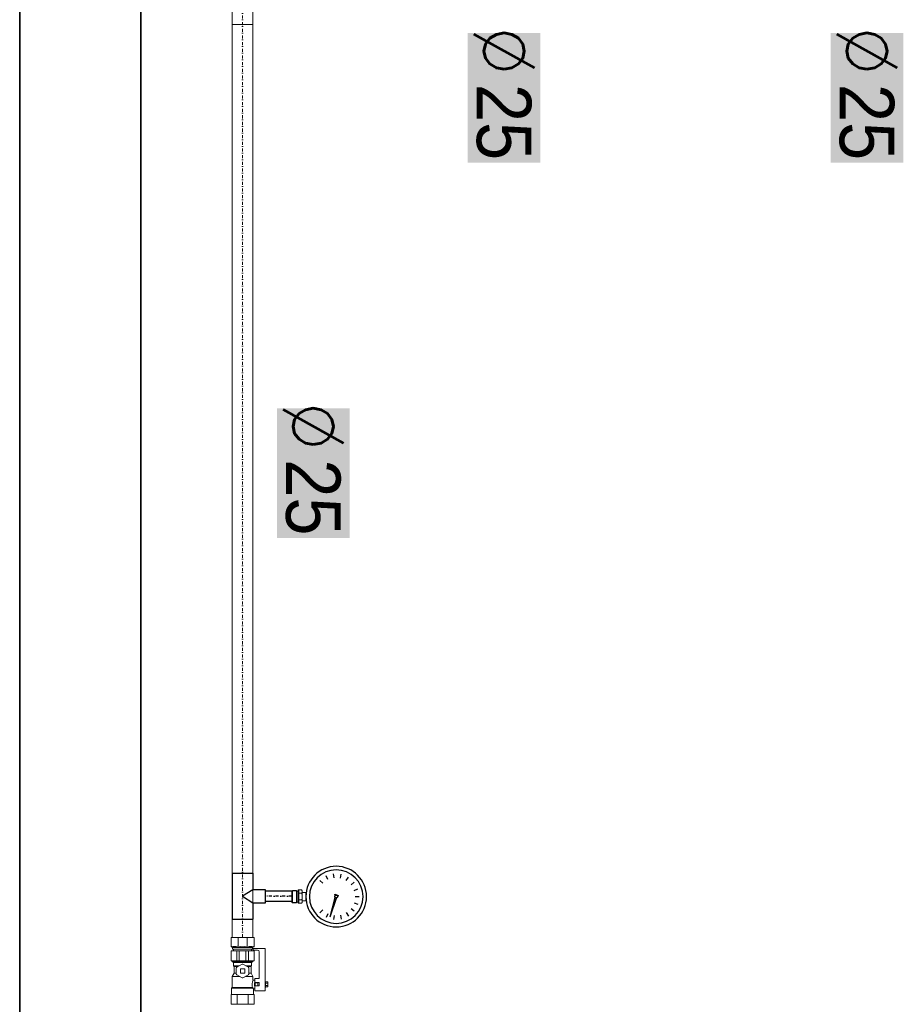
# Model space of a CAD drawing. Header units: millimetres. Extents: x -15538 to -14053, y -265397 to -264347.
# Tile 3 of 35: x -14542 to -14396, y -265129 to -264966. Entities that reach past the tile are written whole.
import ezdxf
from ezdxf.enums import TextEntityAlignment as Align

# ---------------------------------------------------------------- set-up
doc = ezdxf.new("R2010")
doc.units = ezdxf.units.MM
doc.linetypes.add('ACAD_ISO08W100', pattern=[36, 24, -3, 6, -3])
doc.linetypes.add('DASHDOT2', pattern=[0.5, 0.25, -0.125, 0, -0.125])
doc.layers.get('0').update_dxf_attribs({"color": 20, "lineweight": 35})
doc.layers.add('-- CO_opis', color=11, linetype='Continuous', lineweight=0)
doc.layers.add('-- CO_rury', color=51, linetype='Continuous', lineweight=9)
doc.layers.add('-- rury', color=11, linetype='Continuous')
doc.layers.add('-- urządzenia', color=51, linetype='Continuous')
doc.styles.add('A', font='arial.ttf', dxfattribs={"width": 0.9})
doc.styles.add('R', font='romans.shx')

# ---------------------------------------------------------------- blocks, each defined once
blk = doc.blocks.new('-- TERMOMETR TARCZOWY 0_150p')
at = {"color": 50}
for p, q in [((-1.95, 9.85), (-2.37, 10.38)), ((-1.03, 10.36), (-1.26, 11)), ((0, 10.54), (0, 11.21)), ((1.03, 10.36), (1.26, 11)), ((1.95, 9.85), (2.37, 10.38)), ((-3.05, 8.1), (-3.71, 8.25)), ((-2.65, 9.07), (-3.22, 9.43)), ((2.65, 9.07), (3.22, 9.43)), ((3.05, 8.1), (3.71, 8.25)), ((-3.11, 7.06), (-3.78, 6.98)), ((-0.4, 7.18), (-0.21, 7.81)), ((-0.18, 7.25), (-0.4, 7.18)), ((-0.06, 7.63), (-0.21, 7.81)), ((3.33, 6.43), (0.17, 7.25)), ((3.33, 6.43), (0.23, 7.45)), ((3.11, 7.06), (3.78, 6.98)), ((-2.82, 6.05), (-3.43, 5.76)), ((-2.21, 5.19), (-2.69, 4.72)), ((2.21, 5.19), (2.69, 4.72)), ((2.82, 6.05), (3.43, 5.76))]:
    blk.add_line(p, q, dxfattribs=at)
at = {"color": 50, "lineweight": 0}
for p, q in [((-0.95, 1.8), (-1.1, 1.72)), ((-1.1, 1.72), (-1.1, 1.25)), ((-0.95, 1.8), (-0.82, 1.8)), ((-0.82, 1.8), (-0.68, 1.8)), ((-0.68, 2.41), (-0.68, 1.8)), ((-0.67, 1.8), (-0.68, 1.8)), ((-0.67, 1.8), (0, 1.8)), ((-0.55, 1.72), (-0.55, 1.25)), ((0, 1.8), (0.67, 1.8)), ((0.55, 1.72), (0.55, 1.25)), ((0.67, 1.8), (0.68, 1.8)), ((0.68, 2.41), (0.68, 1.8)), ((0.68, 1.8), (0.82, 1.8)), ((0.82, 1.8), (0.83, 1.8)), ((0.83, 1.8), (0.82, 1.8)), ((0.83, 1.8), (0.95, 1.8)), ((0.95, 1.8), (1.1, 1.72)), ((1.1, 1.72), (1.1, 1.25)), ((0.97, 1.25), (-1.1, 1.25)), ((-1.1, 1.25), (-1.1, 1.15)), ((-1.1, 1.15), (0.97, 1.15)), ((-1.05, 1.1), (-1.1, 1.15)), ((-1.05, 1.1), (0.92, 1.1)), ((-0.91, 0.93), (-1.03, 0.86)), ((-1.03, 0.86), (0.91, 0.86)), ((-1.03, 0.86), (-1.03, 0.2)), ((-1.03, 0.2), (0.91, 0.2)), ((-0.93, 0.1), (-1.03, 0.2)), ((-0.95, 0.91), (-0.95, 0.12)), ((-0.93, 0.1), (0.82, 0.1)), ((-0.91, 1.1), (-0.91, 0.93)), ((-0.91, 0.93), (0.8, 0.93)), ((0.8, 0.93), (0.91, 0.93)), ((0.82, 0.1), (0.93, 0.1)), ((0.91, 1.1), (0.91, 0.93)), ((0.91, 0.93), (1.03, 0.86)), ((0.91, 0.86), (1.03, 0.86)), ((0.91, 0.2), (1.03, 0.2)), ((0.92, 1.1), (1.05, 1.1)), ((0.93, 0.1), (1.03, 0.2)), ((0.95, 0.91), (0.95, 0.12)), ((1.1, 1.25), (0.97, 1.25)), ((0.97, 1.15), (1.1, 1.15)), ((1.03, 0.86), (1.03, 0.2)), ((1.05, 1.1), (1.1, 1.15)), ((1.1, 1.25), (1.1, 1.15))]:
    blk.add_line(p, q, dxfattribs=at)
at = {"linetype": 'Continuous', "lineweight": 0}
blk.add_line((-0.68, 2.41), (0.68, 2.41), dxfattribs=at)
at = {"color": 50, "lineweight": 0}
for points in [[(-0.82, 1.8), (-0.89, 1.79), (-0.97, 1.78), (-1.03, 1.75), (-1.1, 1.72)], [(-0.55, 1.72), (-0.61, 1.75), (-0.68, 1.78), (-0.75, 1.79), (-0.82, 1.8)], [(0, 1.8), (-0.14, 1.79), (-0.29, 1.78), (-0.42, 1.75), (-0.55, 1.72)], [(0.55, 1.72), (0.42, 1.75), (0.29, 1.78), (0.14, 1.79), (0, 1.8)], [(0.82, 1.8), (0.75, 1.79), (0.68, 1.78), (0.61, 1.75), (0.55, 1.72)], [(0.83, 1.8), (0.9, 1.79), (0.97, 1.77), (1.04, 1.75), (1.1, 1.72)]]:
    blk.add_lwpolyline(points, dxfattribs=at)
at = {"color": 11, "extrusion": (8.87469e-31, -1.75168e-15, -1)}
blk.add_ellipse((0, 7.41), major_axis=(3.54, 3.54), ratio=1, start_param=3.926991, end_param=10.210176, dxfattribs=at)
at = {"color": 50, "extrusion": (1.08468e-30, -1.75168e-15, -1)}
blk.add_ellipse((0, 7.41), major_axis=(-3.13, 3.13), ratio=1, start_param=5.497787, end_param=11.780972, dxfattribs=at)
at = {"color": 50}
blk.add_ellipse((0, 7.41), major_axis=(-0.225, 0.066), ratio=1, start_param=5.497787, end_param=11.780972, dxfattribs=at)
blk = doc.blocks.new('*U316')
at = {"color": 0, "ltscale": 10}
for p, q in [((-1365.3, 8.6), (-1321.7, 8.6)), ((-1365.3, -8.6), (-1321.7, -8.6))]:
    blk.add_line(p, q, dxfattribs=at)
at = {"color": 50, "linetype": 'DASHDOT2', "ltscale": 20}
blk.add_line((-1365.3, 0), (-1321.7, 0), dxfattribs=at)
blk = doc.blocks.new('-- fi_średnica_k')
blk.add_hatch(color=251).paths.add_polyline_path([(21.4, 32), (-21.4, 32), (-21.4, 8), (21.4, 8)])
at = {"insert": (-6.84, 20), "char_height": 20, "width": 56.2905, "attachment_point": 6, "style": 'R'}
blk.add_mtext('{\\C11;%%C}', dxfattribs=at)
at = {"color": 7, "style": 'A', "width": 0.9, "flags": 12}
blk.add_attdef('SR', text='', height=18, dxfattribs=at).set_placement((8.03, 20), align=Align.MIDDLE_CENTER)
blk = doc.blocks.new('-- SU R 25')
at = {"color": 11, "linetype": 'Continuous'}
for p, q in [((-3.3, 3.75), (3.7, 3.75)), ((-3.3, 3.75), (-3.3, 2.75)), ((3.7, 3.75), (3.7, 1.75)), ((-3.27, 2.75), (-3.3, 2.75)), ((-3.27, 2.75), (-3.27, 2.05)), ((-3.27, 2.05), (-2.48, 2.05)), ((-2.48, 2.75), (-2.48, 2.05)), ((-1.9, 2.75), (-2.48, 2.75)), ((-1.25, 2.05), (-1.92, 2.05)), ((-1.9, 2.75), (-1.9, 2.05)), ((-1.25, 2.75), (-1.25, 2.05)), ((-1.25, 2.75), (3.13, 2.75)), ((3.43, 2.45), (3.43, 1.75)), ((3.43, 1.75), (3.7, 1.75)), ((-0.65, 0.96), (-1.17, 0.06)), ((0.5, 1.02), (-0.55, 1.02)), ((1.12, 0.06), (0.6, 0.96)), ((-1.17, -0.06), (-0.65, -0.96)), ((-0.55, -1.03), (0.5, -1.03)), ((0.6, -0.96), (1.12, -0.06))]:
    blk.add_line(p, q, dxfattribs=at)
at = {"color": 50}
for p, q in [((-2.72, 3.78), (-1.73, 3.78)), ((-2.72, 3.78), (-2.72, 3.75)), ((-2.62, 3.78), (-2.62, 4.15)), ((-2.62, 4.15), (-1.83, 4.15)), ((-2.62, 4.15), (-2.62, 3.78)), ((-2.43, 4.15), (-2.43, 3.78)), ((-2.42, 3.78), (-2.42, 4.15)), ((-2.03, 4.15), (-2.03, 3.78)), ((-2.02, 3.78), (-2.02, 4.15)), ((-1.83, 4.15), (-1.83, 3.78)), ((-1.83, 4.15), (-1.83, 3.78)), ((-1.73, 3.78), (-1.73, 3.75)), ((-5.52, -1.9), (-5.52, 1.9)), ((-2.94, 2.05), (-2.94, 1.8)), ((-2.85, -1.8), (-2.85, 1.77)), ((-2.77, -1.73), (-2.77, 1.66)), ((-2.47, 2.5), (-2.47, 1.95)), ((-1.97, 2.5), (-2.47, 2.5)), ((-1.97, 2.1), (-2.47, 2.1)), ((-2.41, 1.95), (-2.47, 1.95)), ((-1.97, 1.95), (-2.04, 1.95)), ((-1.97, 1.95), (-1.97, 2.5)), ((-1.92, 2.75), (-1.92, 2.05)), ((-1.51, 2.05), (-1.51, 1.72)), ((-0.92, 0.49), (-0.92, 1.72)), ((1.53, -1.69), (1.53, 1.68)), ((3.58, -1.64), (3.58, 1.64)), ((3.88, -1.64), (3.88, 1.64)), ((4.08, 1.87), (4.08, 1.9)), ((5.53, -1.9), (5.53, 1.9)), ((-3.92, 0.91), (-5.52, 0.91)), ((-0.37, 1.02), (-0.37, 1.4)), ((-0.37, 0.35), (-0.37, -0.35)), ((0.33, 0.35), (-0.37, 0.35)), ((0.33, -0.35), (0.33, 0.35)), ((0.73, 0.75), (0.73, 1.4)), ((0.83, 0.58), (0.83, 1.5)), ((1.38, -1.5), (1.38, 1.5)), ((3.29, 0.96), (1.68, 0.96)), ((1.68, 0.54), (3.29, 0.54)), ((4.08, 0.74), (4.08, 0.82)), ((4.08, 0.74), (5.53, 0.74)), ((-5.52, -0.91), (-3.92, -0.91)), ((-0.92, -1.73), (-0.92, -0.49)), ((-0.37, -0.35), (0.33, -0.35)), ((-0.37, -1.4), (-0.37, -1.03)), ((0.73, -1.4), (0.73, -0.75)), ((0.83, -1.5), (0.83, -0.58)), ((3.29, -0.54), (1.68, -0.54)), ((1.68, -0.96), (3.29, -0.96)), ((5.53, -0.74), (4.08, -0.74)), ((4.08, -0.82), (4.08, -0.74)), ((4.08, -1.9), (4.08, -1.87))]:
    blk.add_line(p, q, dxfattribs=at)
at = {"color": 0}
for p, q in [((-2.52, 4.15), (-2.52, 4.15)), ((-2.52, 4.15), (-2.33, 4.15)), ((-2.32, 4.15), (-2.33, 4.15)), ((-2.32, 4.15), (-1.93, 4.15)), ((-1.92, 4.15), (-1.93, 4.15))]:
    blk.add_line(p, q, dxfattribs=at)
at = {"color": 0, "linetype": 'Continuous'}
for p, q in [((-3.92, 1.9), (-5.52, 1.9)), ((-3.92, -1.9), (-3.92, 1.9)), ((-3.92, 1.8), (-2.94, 1.8)), ((-2.77, 1.66), (-2.85, 1.77)), ((-1.51, 1.72), (-0.92, 1.72)), ((-0.37, 1.4), (-0.92, 1.72)), ((1.38, 1.5), (1.53, 1.68)), ((1.53, 1.68), (1.68, 1.68)), ((3.29, 1.9), (1.68, 1.9)), ((1.68, -1.9), (1.68, 1.9)), ((3.29, -1.9), (3.29, 1.9)), ((3.58, 1.64), (3.88, 1.64)), ((3.88, 1.64), (4, 1.9)), ((5.53, 1.9), (4, 1.9)), ((-0.37, 1.4), (0.73, 1.4)), ((0.73, 1.4), (0.83, 1.5)), ((0.83, 1.5), (1.38, 1.5)), ((3.29, 1.5), (3.58, 1.5)), ((-0.37, -1.4), (-0.92, -1.73)), ((-0.37, -1.4), (0.73, -1.4)), ((0.73, -1.4), (0.83, -1.5)), ((0.83, -1.5), (1.38, -1.5)), ((1.38, -1.5), (1.53, -1.69)), ((3.29, -1.5), (3.58, -1.5)), ((-5.52, -1.9), (-3.92, -1.9)), ((-3.92, -1.8), (-2.85, -1.8)), ((-2.77, -1.73), (-2.85, -1.8)), ((-2.77, -1.73), (-0.92, -1.73)), ((1.53, -1.69), (1.68, -1.69)), ((1.68, -1.9), (3.29, -1.9)), ((3.58, -1.64), (3.88, -1.64)), ((3.88, -1.64), (4, -1.9)), ((4, -1.9), (5.53, -1.9))]:
    blk.add_line(p, q, dxfattribs=at)
for centre, radius, start, end in [((-2.02, 4.12), 2.5, 248.305, 250.5073), ((-2.22, 3.27), 1.7, 250.8901, 294.6856)]:
    blk.add_arc(centre, radius, start, end, dxfattribs=at)
at = {"color": 11, "linetype": 'Continuous'}
for centre, radius, start, end in [((3.13, 2.45), 0.3, 0, 90), ((-0.02, 0), 1.15, 176.9624, 183.0376), ((-0.02, 0), 1.15, 116.9624, 123.0376), ((-0.02, 0), 1.15, 56.9624, 63.0376), ((-0.02, 0), 1.15, 356.9624, 3.0376), ((-0.02, 0), 1.15, 236.9624, 243.0376), ((-0.02, 0), 1.15, 296.9624, 303.0376)]:
    blk.add_arc(centre, radius, start, end, dxfattribs=at)
at = {"color": 50}
for centre, radius, start, end in [((6, 1.34), 1.99, 164.7169, 195.2831), ((7.95, 0), 3.95, 169.1611, 190.8389), ((6, -1.34), 1.99, 164.7169, 195.2831)]:
    blk.add_arc(centre, radius, start, end, dxfattribs=at)
blk.add_ellipse((-2.22, 1.77), major_axis=(-0.715, 0), ratio=0.267857, start_param=-1.836016, end_param=-1.305577, dxfattribs=at)
blk = doc.blocks.new('*U347')
at = {"color": 0, "ltscale": 10}
for p, q in [((-1931.6, 16.9), (-397.4, 16.9)), ((-1931.6, -16.9), (-397.4, -16.9))]:
    blk.add_line(p, q, dxfattribs=at)
at = {"color": 50, "linetype": 'DASHDOT2', "ltscale": 20}
blk.add_line((-1931.6, 0), (-397.4, 0), dxfattribs=at)
blk = doc.blocks.new('-- TRÓJNIK 25_15')
at = {"color": 0, "linetype": 'ByBlock'}
for p, q in [((-1.07, 3.8), (1.06, 3.8)), ((-1.07, 1.68), (-1.07, 3.8)), ((1.06, 3.8), (1.06, 1.68)), ((-3.8, -1.69), (-3.8, 1.68)), ((-1.07, 1.68), (-3.8, 1.68)), ((3.8, 1.68), (1.06, 1.68)), ((3.8, -1.69), (3.8, 1.68)), ((3.8, -1.69), (-3.8, -1.69))]:
    blk.add_line(p, q, dxfattribs=at)
at = {"color": 50, "linetype": 'ByBlock'}
for p, q in [((0, 0), (-1.07, 1.68)), ((1.06, 1.68), (0, 0))]:
    blk.add_line(p, q, dxfattribs=at)
blk = doc.blocks.new('*U348')
at = {"linetype": 'Continuous', "lineweight": 0}
blk.add_blockref('-- TRÓJNIK 25_15', (0, 0), dxfattribs=at)

msp = doc.modelspace()

# ---------------------------------------------------------------- linework, layer by layer
at = {"layer": '-- CO_rury', "linetype": 'ACAD_ISO08W100', "ltscale": 20}
msp.add_line((-14503.14, -264967.16, 0), (-14506.51, -264967.16), dxfattribs=at)
for p, q in [((-14541.62, -264688.94), (-14541.62, -265260.94)), ((-14521.62, -264688.94), (-14521.62, -265185.94))]:
    msp.add_line(p, q)

# ---------------------------------------------------------------- block references
at = {"layer": '-- CO_opis', "lineweight": 0}
ref = msp.add_blockref('-- fi_średnica_k', (-14471.63, -264979.25), dxfattribs=dict(at, xscale=0.5, yscale=0.5, zscale=0.001, rotation=269.9999999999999))
ref.add_attrib('SR', '25', dxfattribs={"layer": '0', "color": 7, "height": 9, "rotation": 270, "style": 'A', "width": 0.9}).set_placement((-14461.63, -264983.26), align=Align.MIDDLE_CENTER)
ref = msp.add_blockref('-- fi_średnica_k', (-14411.7, -264979.25, 0), dxfattribs=dict(at, xscale=0.5, yscale=0.5, zscale=0.001, rotation=269.9999999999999))
ref.add_attrib('SR', '25', dxfattribs={"layer": '0', "color": 7, "height": 9, "rotation": 270, "style": 'A', "width": 0.9}).set_placement((-14401.7, -264983.26, 0), align=Align.MIDDLE_CENTER)
ref = msp.add_blockref('-- fi_średnica_k', (-14503.14, -265041.26), dxfattribs=dict(at, xscale=0.5, yscale=0.5, zscale=0.001, rotation=269.9999999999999))
ref.add_attrib('SR', '25', dxfattribs={"layer": '0', "color": 7, "height": 9, "rotation": 270, "style": 'A', "width": 0.9}).set_placement((-14493.14, -265045.27), align=Align.MIDDLE_CENTER)
at = {"layer": '-- CO_rury', "linetype": 'ACAD_ISO08W100', "ltscale": 20, "xscale": 0.1, "yscale": 0.1, "zscale": 0.1, "rotation": 270.0000000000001}
msp.add_blockref('*U347', (-14504.82, -265157.71), dxfattribs=at)
at = {"layer": '-- CO_rury', "color": 11, "linetype": 'ACAD_ISO08W100', "ltscale": 20, "xscale": -1, "rotation": 269.9999999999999}
msp.add_blockref('-- SU R 25', (-14504.82, -265123.5, 0), dxfattribs=at)
at = {"layer": '-- rury', "linetype": 'ACAD_ISO08W100', "ltscale": 20, "xscale": -1, "rotation": 269.9999999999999}
msp.add_blockref('*U348', (-14504.82, -265111.17), dxfattribs=at)
at = {"layer": '-- rury', "linetype": 'ACAD_ISO08W100', "ltscale": 20, "xscale": 0.1, "yscale": 0.1, "zscale": 0.1, "rotation": 179.9999999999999}
msp.add_blockref('*U316', (-14633.19, -265111.17), dxfattribs=at)
at = {"layer": '-- urządzenia', "linetype": 'ACAD_ISO08W100', "ltscale": 20, "rotation": 269.9999999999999}
msp.add_blockref('-- TERMOMETR TARCZOWY 0_150p', (-14496.76, -265111.23), dxfattribs=at)

doc.saveas('drawing.dxf')
